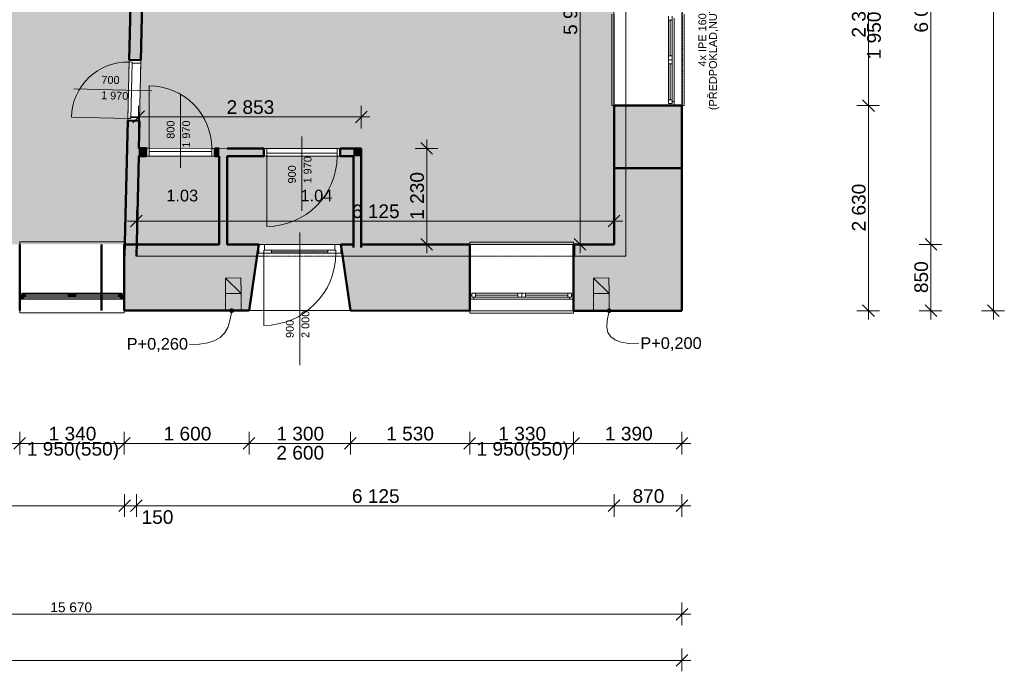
# Model space of a CAD drawing. Header units: millimetres. Extents: x -27561 to 3863, y -4271 to 20179.
# Tile 4 of 14: x -8812 to 3810, y -4271 to 4080. Entities that reach past the tile are written whole.
import ezdxf

# ---------------------------------------------------------------- set-up
doc = ezdxf.new("R2010")
doc.units = ezdxf.units.MM
doc.header["$MEASUREMENT"] = 0
for name, pattern in [('Wipeout_Contour', [1000, 0, -1000]), ('čárkovaná 3', [1.5, 1, -0.5]), ('Čárkovaná S', [2.5, 1.5, -1])]:
    doc.linetypes.add(name, pattern=pattern)
for name, color, linetype in [('5._POHLED ZÁPADNÍ_2_0', 7, 'Continuous'), ('5._POHLED ZÁPADNÍ_2_2D prvky - obecné', 7, 'Continuous'), ('5._POHLED ZÁPADNÍ_2_Anotace - SP', 7, 'Continuous'), ('5._POHLED ZÁPADNÍ_2_Bourané_2D prvky - obecné', 7, 'Continuous'), ('5._POHLED ZÁPADNÍ_2_Bourané_Anotace - SP', 7, 'Continuous'), ('5._POHLED ZÁPADNÍ_2_Bourané_Konstrukce - nosné', 7, 'Continuous'), ('5._POHLED ZÁPADNÍ_2_Bourané_Kresby a obrázky', 7, 'Continuous'), ('5._POHLED ZÁPADNÍ_2_Bourané_Kóty - SP', 7, 'Continuous'), ('5._POHLED ZÁPADNÍ_2_Bourané_Otvory – Dveře', 7, 'Continuous'), ('5._POHLED ZÁPADNÍ_2_Bourané_Otvory – Okna', 7, 'Continuous'), ('5._POHLED ZÁPADNÍ_2_Bourané_Otvory – Značky dveří', 7, 'Continuous'), ('5._POHLED ZÁPADNÍ_2_Bourané_Situace - terén', 7, 'Continuous'), ('5._POHLED ZÁPADNÍ_2_Bourané_Výplně - Povrchové', 7, 'Continuous'), ('5._POHLED ZÁPADNÍ_2_Bourané_Výplně – Řezové', 7, 'Continuous'), ('5._POHLED ZÁPADNÍ_2_Bourané_Zóny', 7, 'Continuous'), ('5._POHLED ZÁPADNÍ_2_Konstrukce - nosné', 7, 'Continuous'), ('5._POHLED ZÁPADNÍ_2_Kresby a obrázky', 7, 'Continuous'), ('5._POHLED ZÁPADNÍ_2_Kóty - SP', 7, 'Continuous'), ('5._POHLED ZÁPADNÍ_2_Otvory – Okna', 7, 'Continuous'), ('5._POHLED ZÁPADNÍ_2_Otvory – Značky dveří', 7, 'Continuous'), ('5._POHLED ZÁPADNÍ_2_Situace - terén', 7, 'Continuous'), ('5._POHLED ZÁPADNÍ_2_Výplně - Povrchové', 7, 'Continuous'), ('5._POHLED ZÁPADNÍ_2_Výplně – Řezové', 7, 'Continuous'), ('5._POHLED ZÁPADNÍ_2_Zóny', 7, 'Continuous')]:
    doc.layers.add(name, color=color, linetype=linetype)
doc.styles.add('GENEROVANÝ_STYL_1', font='txt')
doc.styles.add('GENEROVANÝ_STYL_2', font='txt')

msp = doc.modelspace()

# ---------------------------------------------------------------- hatches: boundary and pattern name
at = {"layer": '5._POHLED ZÁPADNÍ_2_Bourané_Anotace - SP', "linetype": 'Continuous', "lineweight": 13, "true_color": 0xe4ad2c}
for points in [[(-6121, 351), (-6119, 341), (-6114, 333), (-6106, 328), (-6096, 326), (-6086, 328), (-6078, 333), (-6073, 341), (-6071, 351), (-6073, 360), (-6078, 369), (-6086, 374), (-6096, 376), (-6106, 374), (-6114, 369), (-6119, 360)], [(-1280, 351), (-1278, 341), (-1272, 333), (-1264, 328), (-1255, 326), (-1245, 328), (-1237, 333), (-1232, 341), (-1230, 351), (-1232, 360), (-1237, 369), (-1245, 374), (-1255, 376), (-1264, 374), (-1272, 369), (-1278, 360)]]:
    msp.add_hatch(color=42, dxfattribs=at).paths.add_polyline_path(points)
at = {"layer": '5._POHLED ZÁPADNÍ_2_Bourané_Situace - terén', "linetype": 'Continuous', "lineweight": 0, "true_color": 0x3f3f3f}
for points in [[(-1696, 1050), (-1042, 1050), (-1042, 1200), (-1042, 2980), (-1192, 2980), (-1192, 1200), (-1696, 1200)], [(-7316, 1051), (-5772, 1051), (-5747, 1201), (-7316, 1201)], [(-3056, 1050), (-3056, 1200), (-4693, 1200), (-4669, 1050)]]:
    msp.add_hatch(color=250, dxfattribs=at).paths.add_polyline_path(points)
at = {"layer": '5._POHLED ZÁPADNÍ_2_Bourané_Výplně - Povrchové', "linetype": 'Continuous', "lineweight": 0, "true_color": 0xffffff}
for points in [[(-12836, 5272), (-12911, 1011), (-10061, 1011), (-10061, 1201), (-7463, 1202), (-7367, 5114), (-7918, 5130), (-7915, 5238), (-12332, 5257), (-12331, 5407), (-7911, 5388), (-7908, 5470), (-7358, 5454), (-7305, 7952), (-10089, 8240), (-10111, 7956), (-10450, 7983), (-10413, 8454), (-12775, 8691), (-12830, 5612), (-12326, 5597), (-12336, 5257)], [(-7283, 2432), (-7272, 2432), (-4434, 2430), (-4434, 1199), (-1197, 1200), (-1197, 7169), (-7159, 7786)], [(-7286, 2332), (-7313, 1201), (-6254, 1201), (-6254, 2331)], [(-6154, 2331), (-6154, 1201), (-4534, 1201), (-4534, 2331)]]:
    msp.add_hatch(color=7, dxfattribs=at).paths.add_polyline_path(points)
at = {"layer": '5._POHLED ZÁPADNÍ_2_Bourané_Výplně – Řezové', "linetype": 'Continuous', "lineweight": 0, "true_color": 0xd8d8cb}
for points in [[(-1192, 2176), (-322, 2176), (-322, 2980), (-1192, 2980)], [(-7287, 2432), (-7287, 2332), (-7190, 2332), (-7190, 2432)], [(-6310, 2431), (-6310, 2331), (-6254, 2331), (-6254, 2431)], [(-6154, 1201), (-6154, 2431), (-6254, 2431), (-6254, 1201)], [(-6154, 2431), (-6154, 2331), (-5683, 2331), (-5683, 2431)], [(-4703, 2430), (-4703, 2330), (-4534, 2330), (-4534, 2430)], [(-4534, 2330), (-4434, 2430), (-4534, 2430)], [(-4534, 2330), (-4434, 2330), (-4434, 2430)], [(-4534, 2330), (-4534, 1162), (-4434, 1162), (-4434, 2330)], [(-8812, 1201), (-8812, 351), (-8811, 1201)]]:
    msp.add_hatch(color=254, dxfattribs=at).paths.add_polyline_path(points)
at = {"layer": '5._POHLED ZÁPADNÍ_2_Výplně – Řezové', "linetype": 'Continuous', "lineweight": 13}
for points in [[(-7305, 7952), (-7408, 3566), (-7258, 3562), (-7155, 7936)], [(-7466, 1055), (-7316, 1051), (-7276, 2782), (-7426, 2786)], [(-1192, 1200), (-322, 1200), (-322, 2176), (-1192, 2176)], [(-7471, 351), (-5872, 351), (-5764, 1086), (-5747, 1201), (-7471, 1201)], [(-4697, 1201), (-4680, 1086), (-4572, 351), (-3042, 350), (-3042, 1200)], [(-1712, 350), (-1192, 350), (-1192, 1200), (-1712, 1200)], [(-1192, 350), (-322, 350), (-1192, 1200)], [(-1192, 1200), (-322, 350), (-322, 1200)]]:
    msp.add_hatch(color=254, dxfattribs=at).paths.add_polyline_path(points)
at = {"layer": '5._POHLED ZÁPADNÍ_2_Výplně – Řezové', "linetype": 'Continuous', "lineweight": 0, "true_color": 0xd8ebd3}
for points in [[(-5972, 571), (-5976, 771), (-6175, 769)], [(-5972, 571), (-6175, 769), (-6172, 571)], [(-1255, 571), (-1259, 771), (-1457, 769)], [(-1255, 571), (-1457, 769), (-1455, 571)]]:
    msp.add_hatch(color=254, dxfattribs=at).paths.add_polyline_path(points)

# ---------------------------------------------------------------- linework, layer by layer
at = {"layer": '5._POHLED ZÁPADNÍ_2_2D prvky - obecné', "color": 8, "linetype": 'čárkovaná 3', "lineweight": 13}
for p, q in [((-5693, 1050), (-4683, 1050)), ((-3011, 1050), (-1696, 1050))]:
    msp.add_line(p, q, dxfattribs=at)
at = {"layer": '5._POHLED ZÁPADNÍ_2_2D prvky - obecné', "color": 8, "linetype": 'Continuous', "lineweight": 13}
msp.add_line((-6966, 351), (-6096, 351), dxfattribs=at)
at = {"layer": '5._POHLED ZÁPADNÍ_2_Bourané_2D prvky - obecné', "color": 42, "linetype": 'Continuous', "lineweight": 13, "true_color": 0xe4ad2c}
for p, q in [((-1042, 1050), (-1042, 7302)), ((-7316, 1051), (-5693, 1051)), ((-4683, 1050), (-3011, 1050)), ((-1696, 1050), (-1042, 1050))]:
    msp.add_line(p, q, dxfattribs=at)
at = {"layer": '5._POHLED ZÁPADNÍ_2_Bourané_Anotace - SP', "color": 42, "linetype": 'Continuous', "lineweight": 13, "true_color": 0xe4ad2c, "flags": 128}
for points in [[(-6098, 326), (-6116, 221), (-6144, 133), (-6185, 63), (-6241, 7), (-6312, -33), (-6400, -61), (-6506, -77), (-6633, -82)], [(-1261, 327), (-1283, 224), (-1286, 138), (-1271, 69), (-1236, 15), (-1180, -25), (-1102, -52), (-1002, -68), (-877, -73)]]:
    msp.add_lwpolyline(points, dxfattribs=at)
at = {"layer": '5._POHLED ZÁPADNÍ_2_Bourané_Anotace - SP', "color": 42, "linetype": 'Continuous', "lineweight": 13, "true_color": 0xe4ad2c}
for centre in [(-6096, 351), (-1255, 351)]:
    msp.add_circle(centre, 25, dxfattribs=at)
at = {"layer": '5._POHLED ZÁPADNÍ_2_Bourané_Konstrukce - nosné', "color": 42, "linetype": 'Continuous', "lineweight": 50, "true_color": 0xe4ad2c}
for p, q in [((-7190, 2432), (-7190, 2332)), ((-6310, 2431), (-6310, 2331)), ((-5683, 2331), (-5683, 2431)), ((-4703, 2330), (-4703, 2430))]:
    msp.add_line(p, q, dxfattribs=at)
at = {"layer": '5._POHLED ZÁPADNÍ_2_Bourané_Konstrukce - nosné', "color": 42, "linetype": 'Continuous', "lineweight": 50, "true_color": 0xe4ad2c, "flags": 128}
for points in [[(-7258, 3562), (-7408, 3566)], [(-1192, 2980), (-1192, 2176)], [(-1192, 2980), (-322, 2980)], [(-322, 2176), (-322, 2980)], [(-7426, 2786), (-7276, 2782)], [(-7190, 2432), (-7287, 2432)], [(-6254, 2431), (-6310, 2431)], [(-5683, 2431), (-6154, 2431)], [(-4534, 2430), (-4703, 2430)], [(-4434, 2430), (-4534, 2430)], [(-4434, 1162), (-4434, 2430)], [(-7287, 2332), (-7190, 2332)], [(-6310, 2331), (-6254, 2331)], [(-6254, 2331), (-6254, 1201)], [(-6154, 2331), (-5683, 2331)], [(-6154, 1201), (-6154, 2331)], [(-4703, 2330), (-4534, 2330)], [(-4534, 2330), (-4534, 1162)], [(-8811, 1201), (-8811, 351)]]:
    msp.add_lwpolyline(points, dxfattribs=at)
at = {"layer": '5._POHLED ZÁPADNÍ_2_Bourané_Kresby a obrázky', "color": 42, "linetype": 'Čárkovaná S', "lineweight": 13, "true_color": 0xe4ad2c}
for p, q in [((-6172, 571), (-6172, 351)), ((-5972, 571), (-5972, 351))]:
    msp.add_line(p, q, dxfattribs=at)
at = {"layer": '5._POHLED ZÁPADNÍ_2_Bourané_Kóty - SP', "color": 42, "linetype": 'Continuous', "lineweight": 13, "true_color": 0xe4ad2c}
for p, q in [((3669, 350), (3669, 17970)), ((2869, 1200), (2869, 7229)), ((-1628, 1200), (-1628, 7169)), ((2069, 2980), (2069, 5320)), ((1994, 3055), (2144, 2905)), ((-7212, 2910), (-7362, 2760)), ((-7287, 2976), (-7287, 2685)), ((-4509, 2759), (-4359, 2909)), ((-4434, 2975), (-4434, 2684)), ((2210, 2980), (1919, 2980)), ((2069, 350), (2069, 2980)), ((-7287, 2835), (-7399, 2835)), ((-4434, 2834), (-7287, 2835)), ((-4322, 2834), (-4434, 2834)), ((-3593, 2430), (-3593, 2543)), ((-3452, 2430), (-3743, 2430)), ((-3518, 2355), (-3668, 2505)), ((-3593, 1201), (-3593, 2430)), ((-7316, 1641), (-7316, 1350)), ((-7241, 1575), (-7391, 1425)), ((-1267, 1425), (-1117, 1575)), ((-1192, 1640), (-1192, 1350)), ((-7316, 1500), (-7429, 1500)), ((-1192, 1500), (-7316, 1500)), ((-1079, 1499), (-1192, 1500)), ((-3668, 1276), (-3518, 1126)), ((-1703, 1275), (-1553, 1125)), ((2794, 1275), (2944, 1125)), ((-3452, 1201), (-3743, 1201)), ((-3593, 1088), (-3593, 1201)), ((-1478, 1200), (-1768, 1200)), ((-1628, 1088), (-1628, 1200)), ((3010, 1200), (2719, 1200)), ((2869, 350), (2869, 1200)), ((1994, 425), (2144, 275)), ((2794, 425), (2944, 275)), ((3594, 425), (3744, 275)), ((2210, 350), (1919, 350)), ((2069, 237), (2069, 350)), ((3010, 350), (2719, 350)), ((2869, 237), (2869, 350)), ((3810, 350), (3519, 350)), ((3669, 237), (3669, 350)), ((-8811, -1491), (-8811, -1200)), ((-7471, -1491), (-7471, -1200)), ((-5872, -1491), (-5872, -1200)), ((-4572, -1491), (-4572, -1200)), ((-3042, -1491), (-3042, -1200)), ((-1712, -1491), (-1712, -1200)), ((-322, -1491), (-322, -1200)), ((-11402, -1350), (-8811, -1350)), ((-8736, -1275), (-8886, -1425)), ((-8811, -1350), (-7471, -1350)), ((-7396, -1275), (-7546, -1425)), ((-7471, -1350), (-5872, -1350)), ((-5797, -1275), (-5947, -1425)), ((-5872, -1350), (-4572, -1350)), ((-4497, -1275), (-4647, -1425)), ((-4572, -1350), (-3042, -1350)), ((-2967, -1275), (-3117, -1425)), ((-3042, -1350), (-1712, -1350)), ((-1637, -1275), (-1787, -1425)), ((-1712, -1350), (-322, -1350)), ((-397, -1425), (-247, -1275)), ((-322, -1350), (-209, -1350)), ((-7466, -2291), (-7466, -2000)), ((-7316, -2291), (-7316, -2000)), ((-1192, -2291), (-1192, -2000)), ((-322, -2291), (-322, -2000)), ((-7391, -2075), (-7541, -2225)), ((-7241, -2075), (-7391, -2225)), ((-1117, -2075), (-1267, -2225)), ((-397, -2225), (-247, -2075)), ((-12912, -2150), (-7466, -2150)), ((-7466, -2150), (-7316, -2150)), ((-7316, -2150), (-1192, -2150)), ((-1192, -2150), (-322, -2150)), ((-322, -2150), (-209, -2150))]:
    msp.add_line(p, q, dxfattribs=at)
at = {"layer": '5._POHLED ZÁPADNÍ_2_Bourané_Otvory – Dveře', "color": 42, "linetype": 'Continuous', "lineweight": 13, "true_color": 0xe4ad2c}
for p, q in [((-7408, 3566), (-7426, 2786)), ((-7408, 3538), (-7425, 2814)), ((-7408, 3538), (-7408, 3566)), ((-7408, 3566), (-7258, 3562)), ((-7408, 3566), (-7258, 3562)), ((-7408, 3566), (-7258, 3562)), ((-7368, 3537), (-7408, 3538)), ((-7368, 3537), (-7408, 3538)), ((-7385, 2813), (-7368, 3537)), ((-7369, 3525), (-7368, 3537)), ((-7258, 3562), (-7276, 2782)), ((-7258, 3562), (-7259, 3522)), ((-7259, 3522), (-7369, 3525)), ((-7150, 2432), (-7150, 3232)), ((-7425, 2814), (-8149, 2831)), ((-7426, 2786), (-7425, 2814)), ((-7276, 2782), (-7426, 2786)), ((-7426, 2786), (-7276, 2782)), ((-7426, 2786), (-7276, 2782)), ((-7425, 2814), (-7385, 2813)), ((-7425, 2814), (-7385, 2813)), ((-7385, 2813), (-7385, 2825)), ((-7385, 2825), (-7275, 2822)), ((-7275, 2822), (-7276, 2782)), ((-6310, 2431), (-7190, 2432)), ((-7190, 2332), (-7190, 2432)), ((-7190, 2432), (-7150, 2432)), ((-7190, 2432), (-7190, 2332)), ((-7190, 2432), (-7190, 2332)), ((-7150, 2432), (-7150, 2332)), ((-6350, 2431), (-7150, 2432)), ((-7150, 2432), (-7150, 2392)), ((-6350, 2331), (-6350, 2431)), ((-6350, 2431), (-6310, 2431)), ((-6350, 2391), (-6350, 2431)), ((-6310, 2431), (-6310, 2331)), ((-6310, 2431), (-6310, 2331)), ((-6310, 2431), (-6310, 2331)), ((-4703, 2430), (-5683, 2431)), ((-5683, 2431), (-5683, 2331)), ((-5643, 2431), (-5683, 2431)), ((-5683, 2331), (-5683, 2431)), ((-5683, 2331), (-5683, 2431)), ((-5643, 2331), (-5643, 2431)), ((-4743, 2430), (-4743, 2330)), ((-4703, 2430), (-4743, 2430)), ((-4703, 2330), (-4703, 2430)), ((-4703, 2330), (-4703, 2430)), ((-4703, 2330), (-4703, 2430)), ((-6310, 2331), (-7190, 2332)), ((-7150, 2332), (-7190, 2332)), ((-7150, 2392), (-6350, 2391)), ((-6310, 2331), (-6350, 2331)), ((-4703, 2330), (-5683, 2331)), ((-5683, 2331), (-5643, 2331)), ((-5643, 2331), (-5644, 1431)), ((-5643, 2331), (-5643, 2371)), ((-5643, 2371), (-4743, 2370)), ((-4743, 2330), (-5643, 2331)), ((-4743, 2370), (-4743, 2330)), ((-4743, 2330), (-4703, 2330)), ((-5764, 1086), (-5747, 1201)), ((-5747, 1201), (-5764, 1086)), ((-5747, 1201), (-5764, 1086)), ((-4697, 1201), (-5747, 1201)), ((-5747, 1201), (-5747, 1086)), ((-5672, 1201), (-5747, 1201)), ((-4772, 1201), (-5672, 1201)), ((-5672, 1126), (-5672, 1201)), ((-4772, 1201), (-4772, 1126)), ((-4697, 1201), (-4772, 1201)), ((-4680, 1086), (-4697, 1201)), ((-4697, 1086), (-4697, 1201)), ((-4697, 1201), (-4680, 1086)), ((-4697, 1201), (-4680, 1086)), ((-5764, 1086), (-5872, 351)), ((-5747, 1086), (-5764, 1086)), ((-5747, 1086), (-5684, 1086)), ((-5684, 1086), (-5684, 1126)), ((-5684, 1126), (-5672, 1126)), ((-5684, 1126), (-5584, 1126)), ((-5684, 1086), (-5684, 1126)), ((-5684, 1086), (-5684, 162)), ((-5584, 1086), (-5684, 1086)), ((-5672, 1126), (-4772, 1126)), ((-5584, 1126), (-5584, 1086)), ((-4860, 1106), (-5584, 1106)), ((-4860, 1086), (-4860, 1126)), ((-4860, 1126), (-4760, 1126)), ((-4760, 1086), (-4860, 1086)), ((-4772, 1126), (-4760, 1126)), ((-4760, 1126), (-4760, 1086)), ((-4760, 1126), (-4760, 1086)), ((-4760, 1086), (-4697, 1086)), ((-4697, 1086), (-4680, 1086)), ((-4680, 1086), (-4572, 351)), ((-4572, 351), (-5872, 351))]:
    msp.add_line(p, q, dxfattribs=at)
at = {"layer": '5._POHLED ZÁPADNÍ_2_Bourané_Otvory – Dveře', "color": 42, "linetype": 'Continuous', "lineweight": 13, "true_color": 0xe4ad2c, "flags": 128}
for points in [[(-4860, 1106), (-5584, 1106), (-5584, 1126), (-4860, 1126)], [(-4860, 1086), (-5584, 1086), (-5584, 1106), (-4860, 1106)]]:
    msp.add_lwpolyline(points, close=True, dxfattribs=at)
at = {"layer": '5._POHLED ZÁPADNÍ_2_Bourané_Otvory – Dveře', "color": 42, "linetype": 'Continuous', "lineweight": 13, "true_color": 0xe4ad2c}
for centre, radius, start, end in [((-7425, 2814), 724, 88.6585, 178.6585), ((-7150, 2432), 800, 359.9744, 89.9744), ((-5643, 2331), 900, 269.9744, 359.9744), ((-5684, 1086), 924, 269.9912, 359.9912)]:
    msp.add_arc(centre, radius, start, end, dxfattribs=at)
at = {"layer": '5._POHLED ZÁPADNÍ_2_Bourané_Otvory – Okna', "color": 42, "linetype": 'Continuous', "lineweight": 13, "true_color": 0xe4ad2c}
for p, q in [((-1222, 2980), (-1222, 4150)), ((-1192, 2980), (-1192, 4150)), ((-497, 4075), (-497, 4125)), ((-497, 3615), (-497, 4075)), ((-447, 4075), (-497, 4075)), ((-497, 3615), (-497, 4075)), ((-472, 3615), (-472, 4075)), ((-447, 4125), (-447, 4075)), ((-447, 4075), (-447, 3615)), ((-422, 4100), (-422, 3565)), ((-322, 2980), (-322, 4150)), ((-292, 2980), (-292, 4150)), ((-497, 3565), (-497, 3615)), ((-497, 3615), (-447, 3615)), ((-497, 3515), (-497, 3565)), ((-497, 3565), (-447, 3565)), ((-447, 3565), (-497, 3565)), ((-447, 3615), (-447, 3565)), ((-447, 3565), (-447, 3515)), ((-422, 3565), (-422, 3030)), ((-497, 3055), (-497, 3515)), ((-447, 3515), (-497, 3515)), ((-497, 3055), (-497, 3515)), ((-472, 3055), (-472, 3515)), ((-447, 3515), (-447, 3055)), ((-497, 3005), (-497, 3055)), ((-497, 3055), (-447, 3055)), ((-447, 3055), (-447, 3005)), ((-447, 3005), (-447, 3030)), ((-447, 3030), (-422, 3030)), ((-422, 3030), (-422, 2980)), ((-1192, 2980), (-1222, 2980)), ((-472, 2980), (-1192, 2980)), ((-447, 3005), (-497, 3005)), ((-472, 2980), (-472, 3005)), ((-472, 3005), (-447, 3005)), ((-422, 2980), (-472, 2980)), ((-422, 2980), (-472, 2980)), ((-322, 2980), (-422, 2980)), ((-322, 2980), (-292, 2980)), ((-7471, 1231), (-8811, 1231)), ((-8811, 1231), (-8811, 1201)), ((-7471, 1201), (-7471, 1231)), ((-1712, 1230), (-3042, 1230)), ((-3042, 1230), (-3042, 1200)), ((-1712, 1200), (-3042, 1200)), ((-3042, 550), (-3042, 1200)), ((-1712, 1200), (-1712, 1230)), ((-1712, 550), (-1712, 1200)), ((-8786, 576), (-8736, 576)), ((-8735, 576), (-8736, 576)), ((-8735, 576), (-8729, 576)), ((-8693, 576), (-8729, 576)), ((-8693, 576), (-8636, 576)), ((-8600, 576), (-8636, 576)), ((-8600, 576), (-8543, 576)), ((-8507, 576), (-8543, 576)), ((-8507, 576), (-8450, 576)), ((-8414, 576), (-8450, 576)), ((-8414, 576), (-8357, 576)), ((-8321, 576), (-8357, 576)), ((-8321, 576), (-8264, 576)), ((-8228, 576), (-8264, 576)), ((-8228, 576), (-8199, 576)), ((-8199, 576), (-8191, 576)), ((-8191, 576), (-8141, 576)), ((-8141, 576), (-8091, 576)), ((-8084, 576), (-8091, 576)), ((-8054, 576), (-8084, 576)), ((-8019, 576), (-8054, 576)), ((-7961, 576), (-8019, 576)), ((-7926, 576), (-7961, 576)), ((-7868, 576), (-7926, 576)), ((-7833, 576), (-7868, 576)), ((-7775, 576), (-7833, 576)), ((-7740, 576), (-7775, 576)), ((-7682, 576), (-7740, 576)), ((-7647, 576), (-7682, 576)), ((-7589, 576), (-7647, 576)), ((-7554, 576), (-7589, 576)), ((-7548, 576), (-7554, 576)), ((-7546, 576), (-7548, 576)), ((-7546, 576), (-7496, 576)), ((-3017, 550), (-3042, 550)), ((-3042, 500), (-3042, 550)), ((-3042, 500), (-3042, 550)), ((-2967, 575), (-3017, 575)), ((-3017, 575), (-3017, 525)), ((-3017, 525), (-3017, 550)), ((-2992, 525), (-3017, 525)), ((-3017, 525), (-2967, 525)), ((-2992, 500), (-2992, 525)), ((-2427, 575), (-2967, 575)), ((-2967, 525), (-2967, 575)), ((-2427, 575), (-2967, 575)), ((-2427, 550), (-2967, 550)), ((-2967, 525), (-2427, 525)), ((-2377, 575), (-2427, 575)), ((-2427, 575), (-2427, 525)), ((-2427, 525), (-2377, 525)), ((-2327, 575), (-2377, 575)), ((-2377, 575), (-2377, 525)), ((-2377, 525), (-2377, 575)), ((-2377, 525), (-2327, 525)), ((-1787, 575), (-2327, 575)), ((-2327, 525), (-2327, 575)), ((-1787, 575), (-2327, 575)), ((-1787, 550), (-2327, 550)), ((-2327, 525), (-1787, 525)), ((-1737, 575), (-1787, 575)), ((-1787, 575), (-1787, 525)), ((-1787, 525), (-1737, 525)), ((-1737, 525), (-1762, 525)), ((-1762, 525), (-1762, 500)), ((-1737, 525), (-1737, 575)), ((-1712, 550), (-1737, 550)), ((-1737, 550), (-1737, 525)), ((-1712, 500), (-1712, 550)), ((-1712, 500), (-1712, 550)), ((-3042, 500), (-2992, 500)), ((-3042, 350), (-3042, 500)), ((-2992, 500), (-2377, 500)), ((-2377, 500), (-1762, 500)), ((-1762, 500), (-1712, 500)), ((-1712, 350), (-1712, 500)), ((-8811, 351), (-8811, 321)), ((-8811, 321), (-7471, 321)), ((-7471, 351), (-7471, 321)), ((-3042, 320), (-3042, 350)), ((-1712, 350), (-3042, 350)), ((-1712, 320), (-3042, 320)), ((-1712, 350), (-1712, 320))]:
    msp.add_line(p, q, dxfattribs=at)
at = {"layer": '5._POHLED ZÁPADNÍ_2_Bourané_Otvory – Značky dveří', "color": 42, "linetype": 'Continuous', "lineweight": 13, "true_color": 0xe4ad2c}
for p, q in [((-8117, 3192), (-7117, 3169)), ((-6750, 3131), (-6750, 2181)), ((-5193, 1631), (-5193, 2581)), ((-5222, -349), (-5222, 1351))]:
    msp.add_line(p, q, dxfattribs=at)
at = {"layer": '5._POHLED ZÁPADNÍ_2_Bourané_Situace - terén', "color": 42, "linetype": 'Continuous', "lineweight": 13, "true_color": 0xe4ad2c, "flags": 128}
msp.add_lwpolyline([(-1696, 1050), (-1042, 1050), (-1042, 1200), (-1042, 2980), (-1192, 2980), (-1192, 1200), (-1696, 1200)], close=True, dxfattribs=at)
at = {"layer": '5._POHLED ZÁPADNÍ_2_Bourané_Zóny', "color": 42, "linetype": 'Continuous', "lineweight": 20, "true_color": 0xe4ad2c, "flags": 128}
for points in [[(-7283, 2432), (-7272, 2432), (-4434, 2430), (-4434, 1199), (-1197, 1200), (-1197, 7169), (-7159, 7786)], [(-7286, 2332), (-7313, 1201), (-6254, 1201), (-6254, 2331)], [(-6154, 2331), (-6154, 1201), (-4534, 1201), (-4534, 2331)]]:
    msp.add_lwpolyline(points, close=True, dxfattribs=at)
at = {"layer": '5._POHLED ZÁPADNÍ_2_Konstrukce - nosné', "color": 7, "linetype": 'čárkovaná 3', "lineweight": 35}
msp.add_line((-321, 350), (-321, 17970), dxfattribs=at)
at = {"layer": '5._POHLED ZÁPADNÍ_2_Konstrukce - nosné', "color": 7, "linetype": 'Continuous', "lineweight": 50}
for p, q in [((-622, 2176), (-1192, 2176)), ((-572, 2176), (-622, 2176)), ((-322, 2176), (-572, 2176)), ((-7762, 651), (-7762, 1201)), ((-5747, 1201), (-5764, 1086)), ((-4697, 1201), (-4680, 1086)), ((-3042, 550), (-3042, 1200)), ((-1712, 550), (-1712, 1200)), ((-5764, 1086), (-5872, 351)), ((-4680, 1086), (-4572, 351)), ((-7762, 601), (-7762, 651)), ((-7762, 351), (-7762, 601)), ((-3042, 500), (-3042, 550)), ((-1712, 500), (-1712, 550)), ((-3042, 350), (-3042, 500)), ((-1712, 350), (-1712, 500))]:
    msp.add_line(p, q, dxfattribs=at)
at = {"layer": '5._POHLED ZÁPADNÍ_2_Konstrukce - nosné', "color": 7, "linetype": 'Continuous', "lineweight": 50, "flags": 128}
for points in [[(-7258, 3562), (-7159, 7785)], [(-7371, 5130), (-7408, 3566)], [(-7426, 2786), (-7466, 1055)], [(-7284, 2432), (-7276, 2782)], [(-7316, 1051), (-7286, 2332)], [(-1192, 2176), (-1192, 1200)], [(-322, 350), (-322, 2176)], [(-6254, 1201), (-7471, 1201)], [(-5747, 1201), (-6154, 1201)], [(-4534, 1201), (-4697, 1201)], [(-3042, 1200), (-4434, 1201)], [(-1192, 1200), (-1712, 1200)], [(-7471, 351), (-5872, 351)], [(-4572, 351), (-3042, 350)], [(-1712, 350), (-1192, 350)], [(-322, 350), (-1192, 350)]]:
    msp.add_lwpolyline(points, dxfattribs=at)
at = {"layer": '5._POHLED ZÁPADNÍ_2_Kresby a obrázky', "color": 7, "linetype": 'Čárkovaná S', "lineweight": 13}
for p, q in [((-1455, 571), (-1455, 351)), ((-1255, 571), (-1255, 351))]:
    msp.add_line(p, q, dxfattribs=at)
at = {"layer": '5._POHLED ZÁPADNÍ_2_Kóty - SP', "color": 154, "linetype": 'Continuous', "lineweight": 13}
for p, q in [((-322, -3681), (-322, -3390)), ((-397, -3615), (-247, -3465)), ((-15991, -3540), (-322, -3540)), ((-322, -3540), (-209, -3540)), ((-322, -4271), (-322, -3981)), ((-26887, -4131), (-322, -4131)), ((-397, -4206), (-247, -4056)), ((-322, -4131), (-209, -4131))]:
    msp.add_line(p, q, dxfattribs=at)
at = {"layer": '5._POHLED ZÁPADNÍ_2_Situace - terén', "color": 8, "linetype": 'Continuous', "lineweight": 20, "flags": 128}
for points in [[(-5972, 571), (-5976, 771), (-6175, 769)], [(-5972, 571), (-6172, 571), (-6175, 769)], [(-1255, 571), (-1259, 771), (-1457, 769)], [(-1255, 571), (-1455, 571), (-1457, 769)]]:
    msp.add_lwpolyline(points, close=True, dxfattribs=at)

# ---------------------------------------------------------------- texts
at = {"layer": '5._POHLED ZÁPADNÍ_2_0', "color": 42, "linetype": 'Continuous', "lineweight": 13, "true_color": 0xe4ad2c, "insert": (22, 4089), "char_height": 100, "attachment_point": 5, "rotation": 90, "line_spacing_factor": 0.815064, "style": 'GENEROVANÝ_STYL_1'}
msp.add_mtext('\\A1;{\\pqc;\\fArial|b0|i0|c238|p38;4x \\fArial|b0|i0|c238|p38;IPE 160 dl. 2650\\P\\pqc;\\fArial|b0|i0|c238|p38;(PŘEDPOKLAD\\fArial|b0|i0|c238|p38;,NUTNO PROVĚŘIT\\fArial|b0|i0|c238|p38;)}', dxfattribs=at)
at = {"layer": '5._POHLED ZÁPADNÍ_2_Anotace - SP', "color": 42, "linetype": 'Continuous', "lineweight": 13, "true_color": 0xe4ad2c, "char_height": 150, "attachment_point": 5, "style": 'GENEROVANÝ_STYL_1'}
for s, insert in [('\\A1;{\\pqc;\\fArial|b0|i0|c238|p38;P+0,\\fArial|b0|i0|c238|p38;26\\fArial|b0|i0|c238|p38;0 }', (-7047, -88)), ('\\A1;{\\pqc;\\fArial|b0|i0|c238|p38;P+0,\\fArial|b0|i0|c238|p38;20\\fArial|b0|i0|c238|p38;0 }', (-463, -79))]:
    msp.add_mtext(s, dxfattribs=dict(at, insert=insert))
at = {"layer": '5._POHLED ZÁPADNÍ_2_Kóty - SP', "color": 42, "linetype": 'Continuous', "lineweight": 13, "true_color": 0xe4ad2c, "char_height": 175, "attachment_point": 7, "style": 'GENEROVANÝ_STYL_2'}
for s, insert, width, rotation in [('\\A1;{\\pql;\\fArial|b0|i0|c0|p38;1 950(730)}', (2279, 3572), 1156.8, 90), ('\\A1;{\\pql;\\fArial|b0|i0|c0|p38;5\xa0969}', (-1663, 3885), 598.4, 90), ('\\A1;{\\pql;\\fArial|b0|i0|c0|p38;2\xa0340}', (2034, 3851), 598.4, 90), ('\\A1;{\\pql;\\fArial|b0|i0|c0|p38;6\xa0029}', (2834, 3915), 598.4, 90), ('\\A1;{\\pql;\\fArial|b0|i0|c0|p38;2\xa0853}', (-6160, 2870), 598.4, 359.9744), ('\\A1;{\\pql;\\fArial|b0|i0|c0|p38;1\xa0230}', (-3628, 1516), 598.4, 90), ('\\A1;{\\pql;\\fArial|b0|i0|c0|p38;2\xa0630}', (2034, 1366), 598.4, 90), ('\\A1;{\\pql;\\fArial|b0|i0|c0|p38;6\xa0125}', (-4553, 1535), 598.4, 359.9935), ('\\A1;{\\pql;\\fArial|b0|i0|c0|p38;850}', (2834, 576), 398.4, 90)]:
    msp.add_mtext(s, dxfattribs=dict(at, insert=insert, width=width, rotation=rotation))
for s, insert, width in [('\\A1;{\\pql;\\fArial|b0|i0|c0|p38;1\xa0340}', (-8441, -1315), 598.4), ('\\A1;{\\pql;\\fArial|b0|i0|c0|p38;1\xa0600}', (-6967, -1315), 598.4), ('\\A1;{\\pql;\\fArial|b0|i0|c0|p38;1\xa0300}', (-5521, -1315), 598.4), ('\\A1;{\\pql;\\fArial|b0|i0|c0|p38;1\xa0530}', (-4113, -1315), 598.4), ('\\A1;{\\pql;\\fArial|b0|i0|c0|p38;1\xa0330}', (-2676, -1315), 598.4), ('\\A1;{\\pql;\\fArial|b0|i0|c0|p38;1\xa0390}', (-1309, -1315), 598.4), ('\\A1;{\\pql;\\fArial|b0|i0|c0|p38;1 950(550)}', (-8720, -1560), 1156.8), ('\\A1;{\\pql;\\fArial|b0|i0|c0|p38;2 600}', (-5521, -1560), 598.4), ('\\A1;{\\pql;\\fArial|b0|i0|c0|p38;1 950(550)}', (-2955, -1560), 1156.8), ('\\A1;{\\pql;\\fArial|b0|i0|c0|p38;6\xa0125}', (-4553, -2115), 598.4), ('\\A1;{\\pql;\\fArial|b0|i0|c0|p38;870}', (-956, -2115), 398.4), ('\\A1;{\\pql;\\fArial|b0|i0|c0|p38;150}', (-7249, -2384), 398.4)]:
    msp.add_mtext(s, dxfattribs=dict(at, insert=insert, width=width))
at = {"layer": '5._POHLED ZÁPADNÍ_2_Kóty - SP', "color": 154, "linetype": 'Continuous', "lineweight": 13, "insert": (-8418, -3515), "char_height": 125, "width": 522.29, "attachment_point": 7, "style": 'GENEROVANÝ_STYL_2'}
msp.add_mtext('\\A1;{\\pql;\\fArial|b0|i0|c0|p38;15\xa0670}', dxfattribs=at)
at = {"layer": '5._POHLED ZÁPADNÍ_2_Otvory – Značky dveří', "color": 42, "linetype": 'Continuous', "lineweight": 13, "true_color": 0xe4ad2c, "char_height": 100, "attachment_point": 7, "style": 'GENEROVANÝ_STYL_1'}
for s, insert, rotation in [('\\A1;{\\pql;\\pt0;\\fArial|b0|i0|c238|p38;700\\fArial|b0|i0|c238|p38;\\A1{\\H.66x;\\S^  ;}\\fArial|b0|i0|c238|p38;\\fArial|b0|i0|c238|p38;}', (-7766, 3232), 358.6585), ('\\A1;{\\pql;\\pt0;\\fArial|b0|i0|c238|p38;1\xa0970\\fArial|b0|i0|c238|p38;\\A1{\\H.66x;\\S^  ;}\\fArial|b0|i0|c238|p38;\\fArial|b0|i0|c238|p38;}', (-7770, 3032), 358.6585), ('\\A1;{\\pql;\\pt0;\\fArial|b0|i0|c238|p38;800\\fArial|b0|i0|c238|p38;\\A1{\\H.66x;\\S^  ;}\\fArial|b0|i0|c238|p38;\\fArial|b0|i0|c238|p38;}', (-6798, 2554), 89.9744), ('\\A1;{\\pql;\\pt0;\\fArial|b0|i0|c238|p38;1\xa0970\\fArial|b0|i0|c238|p38;\\A1{\\H.66x;\\S^  ;}\\fArial|b0|i0|c238|p38;\\fArial|b0|i0|c238|p38;}', (-6598, 2439), 89.9744), ('\\A1;{\\pql;\\pt0;\\fArial|b0|i0|c238|p38;1\xa0970\\fArial|b0|i0|c238|p38;\\A1{\\H.66x;\\S^  ;}\\fArial|b0|i0|c238|p38;\\fArial|b0|i0|c238|p38;}', (-5042, 1981), 89.9744), ('\\A1;{\\pql;\\pt0;\\fArial|b0|i0|c238|p38;900\\fArial|b0|i0|c238|p38;\\A1{\\H.66x;\\S^  ;}\\fArial|b0|i0|c238|p38;\\fArial|b0|i0|c238|p38;}', (-5242, 1981), 89.9744), ('\\A1;{\\pql;\\pt0;\\fArial|b0|i0|c238|p38;900\\fArial|b0|i0|c238|p38;\\A1{\\H.66x;\\S^  ;}\\fArial|b0|i0|c238|p38;\\fArial|b0|i0|c238|p38;}', (-5270, 1), 89.9912), ('\\A1;{\\pql;\\pt0;\\fArial|b0|i0|c238|p38;2\xa0000\\fArial|b0|i0|c238|p38;\\A1{\\H.66x;\\S^  ;}\\fArial|b0|i0|c238|p38;\\fArial|b0|i0|c238|p38;}', (-5070, 1), 89.9912)]:
    msp.add_mtext(s, dxfattribs=dict(at, insert=insert, rotation=rotation))
at = {"layer": '5._POHLED ZÁPADNÍ_2_Zóny', "color": 42, "linetype": 'Continuous', "lineweight": 13, "true_color": 0xe4ad2c, "char_height": 150, "attachment_point": 2, "style": 'GENEROVANÝ_STYL_1'}
for s, insert in [('\\A1;{\\pqc;\\pt0;\\fArial|b0|i0|c238|p38;1.03}', (-6728, 1901)), ('\\A1;{\\pqc;\\pt0;\\fArial|b0|i0|c238|p38;1.04}', (-5008, 1901))]:
    msp.add_mtext(s, dxfattribs=dict(at, insert=insert))

# ---------------------------------------------------------------- next in the draw order: wipeouts: each hides what was drawn before it
at = {"color": 254, "linetype": 'Wipeout_Contour', "lineweight": 0, "ltscale": 40165.712796}
msp.add_wipeout([(-8811, 501), (-8811, 500), (-7471, 500), (-7471, 501), (-7521, 501)], dxfattribs=at).dxf.layer = '5._POHLED ZÁPADNÍ_2_Výplně - Povrchové'

# ---------------------------------------------------------------- next in the draw order: hatches: boundary and pattern name
at = {"layer": '5._POHLED ZÁPADNÍ_2_Bourané_Výplně – Řezové', "linetype": 'Continuous', "lineweight": 0, "true_color": 0x000000}
for points in [[(-8811, 551), (-8811, 501), (-8761, 501), (-8761, 526), (-8786, 526), (-8786, 551)], [(-8786, 526), (-8736, 526), (-8736, 576), (-8786, 576)], [(-8141, 526), (-8141, 576), (-8191, 576), (-8191, 526)], [(-8141, 526), (-8091, 526), (-8091, 576), (-8141, 576)], [(-7496, 526), (-7496, 576), (-7546, 576), (-7546, 526)], [(-7471, 551), (-7496, 551), (-7496, 526), (-7521, 526), (-7521, 501), (-7471, 501)]]:
    msp.add_hatch(color=18, dxfattribs=at).paths.add_polyline_path(points)

# ---------------------------------------------------------------- next in the draw order: linework, layer by layer
at = {"layer": '5._POHLED ZÁPADNÍ_2_Bourané_Otvory – Okna', "color": 42, "linetype": 'Continuous', "lineweight": 13, "true_color": 0xe4ad2c}
for p, q in [((-8811, 551), (-8786, 551)), ((-8811, 501), (-8811, 551)), ((-8786, 551), (-8786, 576)), ((-8786, 526), (-8786, 551)), ((-8761, 526), (-8786, 526)), ((-8761, 526), (-8761, 501)), ((-8736, 526), (-8761, 526)), ((-8736, 576), (-8736, 526)), ((-8736, 561), (-8191, 561)), ((-8191, 541), (-8736, 541)), ((-8735, 526), (-8736, 526)), ((-8735, 526), (-8351, 526)), ((-8351, 526), (-8191, 526)), ((-8191, 526), (-8191, 576)), ((-8141, 526), (-8191, 526)), ((-8141, 526), (-8141, 576)), ((-8091, 526), (-8141, 526)), ((-8091, 576), (-8091, 526)), ((-8091, 561), (-7546, 561)), ((-7546, 541), (-8091, 541)), ((-7931, 526), (-8091, 526)), ((-7548, 526), (-7931, 526)), ((-7546, 526), (-7548, 526)), ((-7546, 526), (-7546, 576)), ((-7521, 526), (-7546, 526)), ((-7496, 526), (-7521, 526)), ((-7521, 501), (-7521, 526)), ((-7496, 576), (-7496, 551)), ((-7496, 551), (-7496, 526)), ((-7496, 551), (-7471, 551)), ((-7471, 551), (-7471, 501)), ((-8761, 501), (-8811, 501)), ((-8811, 500), (-7471, 500)), ((-7521, 501), (-8761, 501)), ((-7471, 501), (-7521, 501))]:
    msp.add_line(p, q, dxfattribs=at)
at = {"layer": '5._POHLED ZÁPADNÍ_2_Otvory – Okna', "color": 7, "linetype": 'Continuous', "lineweight": 50}
msp.add_line((-7471, 1201), (-7471, 351), dxfattribs=at)

doc.saveas('drawing.dxf')
